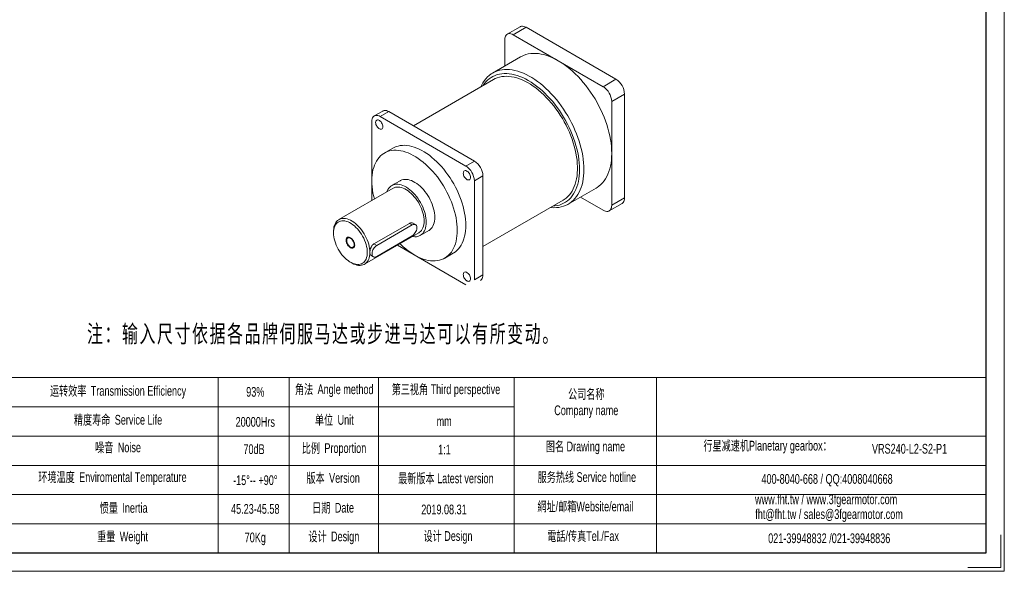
# Model space of a CAD drawing. Header units: millimetres. Extents: x 16758 to 18598, y 444 to 1745.
# Tile 2 of 3: x 17416 to 18598, y 444 to 1106. Entities that reach past the tile are written whole.
import ezdxf

# ---------------------------------------------------------------- set-up
doc = ezdxf.new("R2010")
doc.units = ezdxf.units.MM
doc.layers.get('0').update_dxf_attribs({"lineweight": 0})
doc.layers.add('SLD-0', color=7, linetype='Continuous', lineweight=18)
doc.layers.add('图框_外框线', color=7, linetype='Continuous', lineweight=18)
doc.styles.add('标准', font='arial.ttf', dxfattribs={"width": 0.667})

msp = doc.modelspace()

# ---------------------------------------------------------------- linework, layer by layer
at = {"color": 7, "linetype": 'Continuous', "lineweight": 15}
for p, q in [((18017.1, 1097.3), (18001.7, 1088.4)), ((18024.3, 1096.6), (18008.9, 1087.7)), ((18008.9, 1087.7), (18062.8, 1056.5)), ((18024.3, 1096.6), (18132.1, 1034.3)), ((17998.7, 1050.2), (17998.7, 1081.7)), ((18017.5, 1061), (17984.1, 1041.8)), ((18062.8, 1056.5), (18116.7, 1025.4)), ((17985.2, 1034), (17889, 978.5)), ((18116.7, 1025.4), (18132.1, 1034.3)), ((18142.4, 1016.5), (18127, 1007.6)), ((18142.4, 1016.5), (18142.4, 892)), ((18127, 1007.6), (18127, 945.4)), ((17852.3, 996.2), (17842, 990.3)), ((17859.5, 995.5), (17849.3, 989.6)), ((17859.5, 995.5), (17962.2, 936.2)), ((17839, 888.9), (17839, 983.6)), ((17849.3, 989.6), (17952, 930.3)), ((17864.3, 951.7), (17854.1, 945.7)), ((17952, 930.3), (17962.2, 936.2)), ((18127, 945.4), (18127, 883.2)), ((17873.1, 912.7), (17862.8, 906.8)), ((17972.5, 918.4), (17962.2, 912.5)), ((17962.2, 912.5), (17962.2, 794)), ((17972.5, 918.4), (17972.5, 799.9)), ((17864.7, 903.7), (17799.5, 866)), ((18074.8, 884.6), (18108.2, 903.9)), ((17972.5, 833.9), (18068.6, 889.4)), ((18116.7, 877.2), (18089.4, 893)), ((18127, 883.2), (18142.4, 892)), ((18124, 876.5), (18139.4, 885.4)), ((17793.1, 851.9), (17793.1, 850.1)), ((17884.2, 861.5), (17841.6, 836.9)), ((17887.5, 859.6), (17844.9, 835)), ((17887.5, 859.6), (17884.2, 861.5)), ((17891.5, 860), (17888.6, 861.7)), ((17897.3, 847.1), (17907.6, 853)), ((17830.3, 812.6), (17895.5, 850.2)), ((17844.9, 822), (17887.5, 846.6)), ((17844.9, 835), (17841.6, 836.9)), ((17952, 788), (17869.9, 835.4)), ((17838, 823.3), (17840.9, 821.6)), ((17926.6, 820), (17936.9, 825.9)), ((17813.3, 815), (17814.9, 814.1)), ((17962.2, 794), (17972.5, 799.9))]:
    msp.add_line(p, q, dxfattribs=at)
for points in [[(18008.9, 1087.7), (18007.5, 1088.4), (18006, 1088.9), (18004.7, 1089.1), (18003.4, 1089), (18002.2, 1088.6), (18001.2, 1088.1), (18000.3, 1087.2), (17999.6, 1086.1), (17999.1, 1084.8), (17998.8, 1083.4), (17998.7, 1081.7)], [(18017.1, 1097.3), (18017.6, 1097.5), (18018.8, 1097.9), (18020.1, 1097.9), (18021.4, 1097.7), (18022.9, 1097.3), (18024.3, 1096.6)], [(18017.5, 1061), (18018.7, 1061.7), (18021.3, 1062.9), (18024, 1063.9), (18026.8, 1064.6), (18029.8, 1065), (18032.8, 1065.3), (18035.9, 1065.3), (18039.1, 1065), (18042.3, 1064.5), (18045.7, 1063.8), (18049, 1062.8), (18052.5, 1061.6), (18055.9, 1060.1), (18059.4, 1058.4), (18062.8, 1056.5)], [(18062.8, 1056.5), (18066.3, 1054.4), (18069.8, 1052.1), (18073.2, 1049.6), (18076.6, 1046.9), (18080, 1043.9), (18083.3, 1040.8), (18086.6, 1037.6), (18089.8, 1034.1), (18092.9, 1030.6), (18095.9, 1026.8), (18098.8, 1023), (18101.7, 1019), (18104.4, 1014.9), (18107, 1010.8), (18109.4, 1006.5), (18111.7, 1002.2), (18113.9, 997.8), (18116, 993.4), (18117.8, 988.9), (18119.5, 984.4), (18121.1, 979.9), (18122.5, 975.5), (18123.6, 971), (18124.7, 966.6), (18125.5, 962.2), (18126.2, 957.9), (18126.6, 953.6), (18126.9, 949.5), (18127, 945.4)], [(17969.9, 1025.2), (17971, 1027.5), (17972.5, 1030.2), (17974.2, 1032.7), (17976, 1035), (17978, 1037.1), (17980.1, 1039), (17982.3, 1040.7), (17984.7, 1042.1), (17987.2, 1043.3), (17989.8, 1044.3), (17992.6, 1045.1), (17995.4, 1045.6), (17998.4, 1046), (18001.4, 1046), (18004.5, 1045.9), (18007.7, 1045.5), (18010.9, 1044.8), (18014.2, 1044), (18017.6, 1042.9), (18021, 1041.5), (18024.3, 1040), (18027.8, 1038.2), (18031.2, 1036.3), (18034.6, 1034.1), (18038, 1031.7), (18041.4, 1029.1), (18044.7, 1026.4), (18048, 1023.4), (18051.2, 1020.3), (18054.4, 1017), (18057.5, 1013.6), (18060.6, 1010.1), (18063.5, 1006.4), (18066.4, 1002.5), (18069.1, 998.6), (18071.7, 994.6), (18074.2, 990.4), (18076.6, 986.2), (18078.9, 982), (18081, 977.6), (18082.9, 973.3), (18084.8, 968.9), (18086.4, 964.5), (18087.9, 960.1), (18089.2, 955.7), (18090.4, 951.3), (18091.4, 946.9), (18092.2, 942.6), (18092.8, 938.4), (18093.3, 934.2), (18093.5, 930.1), (18093.6, 926.1), (18093.5, 922.2), (18093.3, 918.5), (18092.8, 914.8), (18092.2, 911.3), (18091.4, 907.9), (18090.4, 904.7), (18089.2, 901.7), (18087.9, 898.8), (18086.4, 896.1), (18084.8, 893.6), (18082.9, 891.3), (18081, 889.3), (18078.9, 887.4), (18076.6, 885.7), (18074.2, 884.2), (18071.7, 883), (18069.1, 882), (18066.4, 881.3), (18063.5, 880.7), (18060.6, 880.4), (18057.5, 880.3), (18054.4, 880.5), (18053.4, 880.6)], [(18056.2, 882.2), (18058.7, 882.4), (18061.5, 882.9), (18064.2, 883.5), (18066.8, 884.5), (18069.3, 885.6), (18071.6, 887), (18073.9, 888.5), (18075.9, 890.3), (18077.9, 892.3), (18079.7, 894.6), (18081.3, 897), (18082.8, 899.6), (18084.1, 902.3), (18085.3, 905.3), (18086.3, 908.4), (18087.1, 911.7), (18087.7, 915.1), (18088.1, 918.7), (18088.4, 922.3), (18088.5, 926.1), (18088.4, 930), (18088.1, 934), (18087.7, 938.1), (18087.1, 942.3), (18086.3, 946.5), (18085.3, 950.7), (18084.1, 955), (18082.8, 959.3), (18081.3, 963.6), (18079.7, 967.9), (18077.9, 972.2), (18075.9, 976.4), (18073.9, 980.6), (18071.6, 984.8), (18069.3, 988.9), (18066.8, 992.9), (18064.2, 996.8), (18061.5, 1000.6), (18058.7, 1004.3), (18055.8, 1007.9), (18052.8, 1011.3), (18049.7, 1014.6), (18046.6, 1017.8), (18043.4, 1020.7), (18040.1, 1023.5), (18036.9, 1026.1), (18033.6, 1028.6), (18030.2, 1030.8), (18026.9, 1032.8), (18023.6, 1034.7), (18020.2, 1036.3), (18016.9, 1037.7), (18013.7, 1038.8), (18010.4, 1039.8), (18007.2, 1040.5), (18004.1, 1040.9), (18001, 1041.2), (17998, 1041.2), (17995.1, 1041), (17992.3, 1040.5), (17989.6, 1039.9), (17987, 1038.9), (17984.5, 1037.8), (17982.2, 1036.4), (17980, 1034.9), (17977.9, 1033.1), (17975.9, 1031.1), (17974.1, 1028.8), (17972.7, 1026.8)], [(17985.2, 1034), (17987.2, 1035.1), (17989.7, 1036.1), (17992.3, 1036.9), (17995, 1037.5), (17997.9, 1037.8), (18000.8, 1037.9), (18003.7, 1037.8), (18006.8, 1037.4), (18009.9, 1036.8), (18013.1, 1036), (18016.3, 1034.9), (18019.5, 1033.6), (18022.8, 1032.1), (18026.1, 1030.3), (18029.4, 1028.4), (18032.6, 1026.2), (18035.9, 1023.9), (18039.1, 1021.3), (18042.3, 1018.6), (18045.5, 1015.7), (18048.5, 1012.6), (18051.6, 1009.4), (18054.5, 1006), (18057.4, 1002.5), (18060.1, 998.9), (18062.8, 995.1), (18065.3, 991.3), (18067.8, 987.3), (18070.1, 983.3), (18072.2, 979.2), (18074.3, 975), (18076.2, 970.8), (18077.9, 966.6), (18079.5, 962.4), (18080.9, 958.2), (18082.1, 953.9), (18083.2, 949.7), (18084.1, 945.6), (18084.8, 941.4), (18085.4, 937.4), (18085.7, 933.4), (18085.9, 929.5), (18085.9, 925.7), (18085.7, 922.1), (18085.4, 918.5), (18084.8, 915.1), (18084.1, 911.8), (18083.2, 908.7), (18082.1, 905.7), (18080.9, 902.9), (18079.5, 900.3), (18077.9, 897.9), (18076.2, 895.7), (18074.3, 893.7), (18072.2, 891.9), (18070.1, 890.3), (18068.6, 889.4)], [(17852.3, 996.2), (17852.8, 996.5), (17854, 996.8), (17855.3, 996.9), (17856.7, 996.7), (17858.1, 996.2), (17859.5, 995.5)], [(17849.3, 989.6), (17847.8, 990.3), (17846.4, 990.8), (17845, 991), (17843.7, 990.9), (17842.6, 990.6), (17841.5, 990), (17840.6, 989.1), (17839.9, 988), (17839.4, 986.7), (17839.1, 985.3), (17839, 983.6)], [(17843.6, 982.5), (17843.7, 983.5), (17844, 984.3), (17844.5, 985), (17845.1, 985.4), (17845.8, 985.6), (17846.6, 985.5), (17847.5, 985.2), (17848.4, 984.7), (17849.3, 984), (17850.2, 983.1), (17850.9, 982), (17851.5, 980.9), (17852, 979.7), (17852.2, 978.5), (17852.3, 977.4), (17852.2, 976.5), (17852, 975.6), (17851.5, 975), (17850.9, 974.5), (17850.2, 974.3), (17849.3, 974.4), (17848.4, 974.7), (17847.5, 975.2), (17846.6, 975.9), (17845.8, 976.9), (17845.1, 977.9), (17844.5, 979), (17844, 980.2), (17843.7, 981.4), (17843.6, 982.5)], [(17941.7, 853.2), (17941.6, 856.8), (17941.3, 860.5), (17940.9, 864.2), (17940.2, 868), (17939.4, 871.8), (17938.5, 875.7), (17937.3, 879.6), (17936, 883.6), (17934.6, 887.5), (17932.9, 891.4), (17931.2, 895.3), (17929.2, 899.1), (17927.2, 902.9), (17925, 906.6), (17922.7, 910.2), (17920.3, 913.8), (17917.8, 917.2), (17915.1, 920.5), (17912.4, 923.6), (17909.6, 926.7), (17906.8, 929.5), (17903.9, 932.2), (17900.9, 934.8), (17897.9, 937.1), (17894.9, 939.3), (17891.9, 941.2), (17888.8, 943), (17885.8, 944.5), (17882.8, 945.9), (17879.8, 947), (17876.8, 947.9), (17873.9, 948.5), (17871.1, 948.9), (17868.3, 949.1), (17865.6, 949.1), (17862.9, 948.8), (17860.4, 948.3), (17858, 947.6), (17855.7, 946.6), (17853.5, 945.4), (17851.5, 944), (17849.5, 942.4), (17847.8, 940.6), (17846.1, 938.5), (17844.7, 936.3), (17843.4, 933.9), (17842.2, 931.3), (17841.3, 928.5), (17840.4, 925.6), (17839.8, 922.5), (17839.4, 919.3), (17839.1, 916), (17839, 912.5), (17839.1, 908.9), (17839.4, 905.3), (17839.8, 901.6), (17840.4, 897.8), (17841.3, 893.9), (17842.1, 890.6)], [(17864.3, 951.7), (17866, 952.5), (17868.3, 953.5), (17870.7, 954.2), (17873.2, 954.7), (17875.8, 955), (17878.5, 955.1), (17881.3, 954.9), (17884.2, 954.4), (17887.1, 953.8), (17890, 952.9), (17893, 951.8), (17896.1, 950.5), (17899.1, 948.9), (17902.1, 947.2), (17905.2, 945.2), (17908.2, 943.1), (17911.2, 940.7), (17914.1, 938.2), (17917.1, 935.5), (17919.9, 932.6), (17922.7, 929.6), (17925.4, 926.4), (17928, 923.1), (17930.5, 919.7), (17933, 916.2), (17935.3, 912.5), (17937.5, 908.8), (17939.5, 905), (17941.4, 901.2), (17943.2, 897.3), (17944.8, 893.4), (17946.3, 889.5), (17947.6, 885.6), (17948.7, 881.7), (17949.7, 877.8), (17950.5, 873.9), (17951.1, 870.1), (17951.6, 866.4), (17951.9, 862.7), (17952, 859.2), (17951.9, 855.7), (17951.6, 852.4), (17951.1, 849.1), (17950.5, 846.1), (17949.7, 843.1), (17948.7, 840.4), (17947.6, 837.8), (17946.3, 835.4), (17944.8, 833.1), (17943.2, 831.1), (17941.4, 829.3), (17939.5, 827.6), (17937.5, 826.2), (17936.9, 825.9)], [(18127, 945.4), (18126.9, 941.4), (18126.6, 937.6), (18126.2, 933.9), (18125.5, 930.3), (18124.7, 926.9), (18123.6, 923.7), (18122.5, 920.6), (18121.1, 917.7), (18119.5, 915), (18117.8, 912.5), (18116, 910.2), (18113.9, 908.1), (18111.7, 906.2), (18109.4, 904.6), (18108.2, 903.9)], [(17948.9, 921.7), (17949, 922.7), (17949.3, 923.5), (17949.7, 924.2), (17950.3, 924.6), (17951.1, 924.8), (17951.9, 924.8), (17952.8, 924.5), (17953.7, 923.9), (17954.6, 923.2), (17955.4, 922.3), (17956.2, 921.3), (17956.8, 920.1), (17957.2, 918.9), (17957.5, 917.8), (17957.6, 916.7), (17957.5, 915.7), (17957.2, 914.8), (17956.8, 914.2), (17956.2, 913.8), (17955.4, 913.6), (17954.6, 913.6), (17953.7, 913.9), (17952.8, 914.4), (17951.9, 915.2), (17951.1, 916.1), (17950.3, 917.1), (17949.7, 918.3), (17949.3, 919.4), (17949, 920.6), (17948.9, 921.7)], [(17914.7, 868.8), (17914.6, 871.3), (17914.4, 873.8), (17913.9, 876.4), (17913.3, 879.1), (17912.5, 881.8), (17911.6, 884.5), (17910.4, 887.2), (17909.2, 889.9), (17907.8, 892.5), (17906.2, 895), (17904.6, 897.5), (17902.8, 899.8), (17901, 902.1), (17899.1, 904.1), (17897.1, 906), (17895, 907.8), (17893, 909.4), (17890.9, 910.7), (17888.8, 911.9), (17886.7, 912.8), (17884.6, 913.5), (17882.6, 914), (17880.7, 914.3), (17878.8, 914.3), (17877, 914.1), (17875.3, 913.7), (17873.7, 913), (17873.1, 912.7)], [(17904.5, 862.9), (17904.4, 865.3), (17904.1, 867.9), (17903.7, 870.5), (17903, 873.2), (17902.2, 875.9), (17901.3, 878.6), (17900.2, 881.3), (17898.9, 884), (17897.5, 886.6), (17896, 889.1), (17894.3, 891.6), (17892.6, 893.9), (17890.7, 896.1), (17888.8, 898.2), (17886.8, 900.1), (17884.8, 901.9), (17882.7, 903.4), (17880.6, 904.8), (17878.5, 906), (17876.4, 906.9), (17874.4, 907.6), (17872.3, 908.1), (17870.4, 908.4), (17868.5, 908.4), (17866.7, 908.2), (17865, 907.8), (17863.4, 907.1), (17861.9, 906.2), (17860.6, 905.1), (17859.4, 903.8), (17858.4, 902.3), (17857.5, 900.6), (17857, 899.2)], [(17901.9, 864.3), (17901.8, 866.7), (17901.5, 869.1), (17901.1, 871.6), (17900.5, 874.1), (17899.7, 876.7), (17898.7, 879.3), (17897.6, 881.8), (17896.4, 884.3), (17895, 886.8), (17893.5, 889.1), (17891.8, 891.4), (17890.1, 893.5), (17888.3, 895.5), (17886.4, 897.4), (17884.5, 899), (17882.6, 900.5), (17880.6, 901.8), (17878.6, 902.9), (17876.6, 903.8), (17874.7, 904.5), (17872.8, 904.9), (17870.9, 905.1), (17869.2, 905.1), (17867.5, 904.8), (17865.9, 904.3), (17864.7, 903.7)], [(18142.4, 892), (18142.3, 890.4), (18142, 888.9), (18141.5, 887.7), (18140.8, 886.6), (18139.9, 885.7), (18139.4, 885.4)], [(18116.7, 877.2), (18118.2, 876.5), (18119.6, 876), (18121, 875.8), (18122.3, 875.9), (18123.5, 876.2), (18124.5, 876.8), (18125.4, 877.7), (18126.1, 878.8), (18126.6, 880.1), (18126.9, 881.5), (18127, 883.2)], [(17793.1, 851.9), (17793.1, 853), (17793.3, 855.2), (17793.6, 857.3), (17794.2, 859.2), (17794.9, 860.9), (17795.7, 862.5), (17796.8, 863.8), (17798, 865), (17799.3, 865.9), (17800.7, 866.7), (17802.3, 867.2), (17804, 867.4), (17805.7, 867.5), (17807.6, 867.3), (17809.5, 866.8), (17811.4, 866.2), (17813.4, 865.3), (17815.4, 864.2), (17817.4, 862.9), (17819.3, 861.4), (17821.2, 859.7), (17823.1, 857.9), (17824.9, 855.9), (17826.6, 853.7), (17828.3, 851.5), (17829.8, 849.1), (17831.2, 846.7), (17832.4, 844.2), (17833.5, 841.6), (17834.5, 839.1), (17835.3, 836.5), (17835.9, 834), (17836.3, 831.5), (17836.6, 829.1), (17836.7, 826.7)], [(17833.6, 826.7), (17833.5, 829), (17833.3, 831.4), (17832.8, 833.8), (17832.2, 836.3), (17831.4, 838.7), (17830.4, 841.2), (17829.3, 843.7), (17828, 846.1), (17826.6, 848.4), (17825.1, 850.7), (17823.5, 852.8), (17821.8, 854.9), (17820, 856.7), (17818.1, 858.4), (17816.2, 859.9), (17814.3, 861.2), (17812.4, 862.4), (17810.5, 863.3), (17808.6, 863.9), (17806.7, 864.4), (17804.9, 864.6), (17803.2, 864.5), (17801.6, 864.3), (17800.1, 863.8), (17798.7, 863), (17797.4, 862.1), (17796.3, 860.9), (17795.3, 859.6), (17794.5, 858), (17793.9, 856.2), (17793.4, 854.3), (17793.2, 852.3), (17793.1, 850.1), (17793.2, 847.8), (17793.4, 845.5), (17793.9, 843.1), (17794.5, 840.6), (17795.3, 838.1), (17796.3, 835.6), (17797.4, 833.1), (17798.7, 830.7), (17800.1, 828.4), (17801.6, 826.1), (17803.2, 824), (17804.9, 822), (17806.7, 820.1), (17808.6, 818.4), (17810.5, 816.9), (17812.4, 815.6), (17814.3, 814.5), (17816.2, 813.6), (17818.1, 812.9), (17820, 812.5), (17821.8, 812.3), (17823.5, 812.3), (17825.1, 812.6), (17826.6, 813.1), (17828, 813.8), (17829.3, 814.7), (17830.4, 815.9), (17831.4, 817.3), (17832.2, 818.8), (17832.8, 820.6), (17833.3, 822.5), (17833.5, 824.5), (17833.6, 826.7)], [(17887.8, 845.8), (17888.8, 845.6), (17890.7, 845.5), (17892.6, 845.5), (17894.3, 845.9), (17896, 846.4), (17897.5, 847.2), (17898.9, 848.2), (17900.2, 849.4), (17901.3, 850.8), (17902.2, 852.4), (17903, 854.2), (17903.7, 856.1), (17904.1, 858.3), (17904.4, 860.5), (17904.5, 862.9)], [(17895.5, 850.2), (17896.4, 850.8), (17897.6, 851.8), (17898.7, 853.1), (17899.7, 854.6), (17900.5, 856.2), (17901.1, 858), (17901.5, 860), (17901.8, 862.1), (17901.9, 864.3)], [(17907.6, 853), (17907.8, 853.1), (17909.2, 854.1), (17910.4, 855.3), (17911.6, 856.7), (17912.5, 858.3), (17913.3, 860.1), (17913.9, 862.1), (17914.4, 864.2), (17914.6, 866.4), (17914.7, 868.8)], [(17872.9, 837.2), (17873.9, 836.2), (17876.8, 833.5), (17879.8, 831), (17882.8, 828.6), (17885.8, 826.5), (17888.8, 824.5), (17891.9, 822.7), (17894.9, 821.2), (17897.9, 819.9), (17900.9, 818.8), (17903.9, 817.9), (17906.8, 817.2), (17909.6, 816.8), (17912.4, 816.6), (17915.1, 816.6), (17917.8, 816.9), (17920.3, 817.4), (17922.7, 818.2), (17925, 819.1), (17927.2, 820.3), (17929.2, 821.7), (17931.2, 823.3), (17932.9, 825.2), (17934.6, 827.2), (17936, 829.4), (17937.3, 831.9), (17938.5, 834.4), (17939.4, 837.2), (17940.2, 840.1), (17940.9, 843.2), (17941.3, 846.4), (17941.6, 849.8), (17941.7, 853.2)], [(17887.5, 846.6), (17888.6, 847.3), (17889.6, 848.2), (17890.5, 849.3), (17891.3, 850.5), (17892, 851.8), (17892.6, 853.1), (17893, 854.4), (17893.1, 855.7), (17893.1, 856.9), (17893, 858), (17892.6, 858.9), (17892, 859.6), (17891.3, 860.1), (17890.5, 860.3), (17889.6, 860.3), (17888.6, 860.1), (17887.5, 859.6)], [(17817.8, 835.8), (17817.7, 836.9), (17817.5, 838.1), (17817, 839.3), (17816.4, 840.4), (17815.7, 841.4), (17814.9, 842.4), (17814, 843.2), (17813.1, 843.7), (17812.2, 844.1), (17811.4, 844.2), (17810.6, 844.1), (17809.9, 843.8), (17809.4, 843.2), (17809.1, 842.4), (17808.9, 841.5), (17808.9, 840.5), (17809.1, 839.3), (17809.4, 838.2), (17809.9, 837), (17810.6, 835.9), (17811.4, 834.9), (17812.2, 834), (17813.1, 833.4), (17814, 832.9), (17814.9, 832.7), (17815.7, 832.6), (17816.4, 832.9), (17817, 833.3), (17817.5, 834), (17817.7, 834.8), (17817.8, 835.8)], [(17844.9, 835), (17843.9, 834.3), (17842.9, 833.4), (17841.9, 832.3), (17841.1, 831.1), (17840.4, 829.8), (17839.9, 828.5), (17839.5, 827.1), (17839.3, 825.8), (17839.3, 824.6), (17839.5, 823.6), (17839.9, 822.7), (17840.4, 822), (17841.1, 821.5), (17841.9, 821.2), (17842.9, 821.2), (17843.9, 821.5), (17844.9, 822)], [(17836.7, 826.7), (17836.6, 824.5), (17836.3, 822.4), (17835.9, 820.4), (17835.3, 818.6), (17834.5, 816.9), (17833.5, 815.5), (17832.4, 814.2), (17831.2, 813.1), (17829.8, 812.3), (17828.3, 811.7), (17826.6, 811.3), (17824.9, 811.1), (17823.1, 811.2), (17821.2, 811.5), (17819.3, 812.1), (17817.4, 812.8), (17815.4, 813.8), (17814.9, 814.1)], [(17948.9, 800.1), (17949, 801.1), (17949.3, 802), (17949.7, 802.6), (17950.3, 803.1), (17951.1, 803.3), (17951.9, 803.2), (17952.8, 802.9), (17953.7, 802.4), (17954.6, 801.6), (17955.4, 800.7), (17956.2, 799.7), (17956.8, 798.6), (17957.2, 797.4), (17957.5, 796.2), (17957.6, 795.1), (17957.5, 794.1), (17957.2, 793.3), (17956.8, 792.6), (17956.2, 792.2), (17955.4, 792), (17954.6, 792.1), (17953.7, 792.4), (17952.8, 792.9), (17951.9, 793.6), (17951.1, 794.5), (17950.3, 795.6), (17949.7, 796.7), (17949.3, 797.9), (17949, 799), (17948.9, 800.1)], [(17972.5, 799.9), (17972.4, 798.3), (17972.1, 796.8), (17971.6, 795.5), (17970.9, 794.4), (17970, 793.6), (17969.5, 793.2)]]:
    msp.add_lwpolyline(points, dxfattribs=at)
at = {"color": 7, "linetype": 'Continuous', "lineweight": 0}
msp.add_lwpolyline([(17818.5, 835.5), (17818.4, 834.4), (17818.1, 833.5), (17817.7, 832.7), (17817.1, 832.2), (17816.3, 831.9), (17815.5, 831.8), (17814.6, 832), (17813.6, 832.4), (17812.6, 833), (17811.7, 833.8), (17810.8, 834.8), (17810, 835.9), (17809.3, 837.1), (17808.8, 838.3), (17808.4, 839.6), (17808.2, 840.8), (17808.2, 841.9), (17808.4, 842.9), (17808.8, 843.8), (17809.3, 844.4), (17810, 844.8), (17810.8, 845), (17811.7, 845), (17812.6, 844.7), (17813.6, 844.2), (17814.6, 843.5), (17815.5, 842.6), (17816.3, 841.5), (17817.1, 840.4), (17817.7, 839.1), (17818.1, 837.9), (17818.4, 836.6), (17818.5, 835.5)], dxfattribs=at)
at = {"color": 7, "linetype": 'Continuous', "lineweight": 15}
for centre, start, end in [((18120.2, 1015.6), 2.4873, 57.5127), ((18104.8, 1006.7), 2.4871, 57.5129), ((17950.3, 917.5), 2.4873, 57.5127), ((17940, 911.6), 2.4871, 57.5129)]:
    msp.add_arc(centre, 22.2, start, end, dxfattribs=at)
for points, knots in [([(17888.5, 861.6), (17888.5, 861.7), (17887.9, 862.2), (17886.4, 862.3), (17885, 862), (17884.3, 861.6), (17884.2, 861.5)], [0, 0, 0, 0, 0.380758, 2.368532, 4.343757, 4.582777, 4.582777, 4.582777, 4.582777]), ([(17841.6, 836.9), (17841.2, 836.7), (17840.9, 836.4), (17840.2, 835.8), (17839.9, 835.5), (17839.2, 834.7), (17839, 834.3), (17838.6, 833.7), (17838.4, 833.4), (17838.2, 833), (17838.1, 832.7), (17837.9, 832.3), (17837.8, 832), (17837.6, 831.5), (17837.5, 831.3), (17837.3, 830.5), (17837.1, 830), (17837, 829.3), (17836.9, 829), (17836.8, 828.5), (17836.8, 828.3), (17836.7, 827.6), (17836.7, 827.1), (17836.7, 826.7)], [0, 0, 0, 0, 1.471486, 1.471486, 2.942972, 2.942972, 4.414457, 4.414457, 5.1502, 5.1502, 5.885943, 5.885943, 6.621686, 6.621686, 7.357429, 7.357429, 8.828915, 8.828915, 9.564658, 9.564658, 10.300401, 10.300401, 11.771886, 11.771886, 11.771886, 11.771886]), ([(17836.7, 826.7), (17836.8, 826), (17836.9, 824.7), (17837.4, 823.6), (17837.9, 823.4), (17838, 823.4)], [0, 0, 0, 0, 1.611199, 3.221183, 3.83634, 3.83634, 3.83634, 3.83634])]:
    msp.add_open_spline(points, degree=3, knots=knots, dxfattribs=at)
at = {"layer": 'SLD-0'}
msp.add_line((17654.7, 676.6), (17654.7, 466.4), dxfattribs=at)
at = {"layer": '图框_外框线'}
for p, q in [((16920.9, 676.6), (18576.3, 676.6)), ((17739.7, 676.6), (17739.7, 467.5)), ((17847.2, 676.6), (17847.2, 466.4)), ((18009.9, 676.6), (18009.9, 466.4)), ((18180.9, 676.6), (18180.9, 466.4)), ((17079.6, 641.5), (18009.9, 641.5)), ((16920.9, 606.5), (18576.3, 606.5)), ((17079.6, 571.4), (18576.3, 571.4)), ((17079.6, 536.3), (18576.3, 536.3)), ((17079.6, 501.2), (18576.3, 501.2))]:
    msp.add_line(p, q, dxfattribs=at)
at = {"layer": '图框_外框线', "color": 3}
msp.add_lwpolyline([(16758.4, 444.4), (18598.2, 444.4), (18598.2, 1745.5), (16758.4, 1745.5)], close=True, dxfattribs=at)
at = {"layer": '图框_外框线', "color": 3, "lineweight": 25}
msp.add_lwpolyline([(16867.9, 466.4), (18576.3, 466.4), (18576.3, 1723.6), (16867.9, 1723.6)], close=True, dxfattribs=at)
at = {"layer": '图框_外框线', "color": 3}
msp.add_lwpolyline([(18593.9, 488.3), (18593.9, 448.8), (18554.4, 448.8)], dxfattribs=at)

# ---------------------------------------------------------------- texts
at = {"layer": 'SLD-0', "color": 1, "insert": (17770.4, 739.7), "char_height": 21, "width": 572.439, "attachment_point": 2, "line_spacing_factor": 1.15057, "style": '标准'}
msp.add_mtext('{\\fSimSun|b1|i0|c0|p34;\\T1.1;  \\fSimSun|b1|i0|c134|p34;注：输入尺寸依据各品牌伺服马达或步进马达可以有所变动。}', dxfattribs=at)
at = {"layer": 'SLD-0', "color": 1, "attachment_point": 2, "style": '标准'}
for s, insert, char_height, width in [('{\\fSimSun|b0|i0|c134|p2;运转效率 }Transmission Efficiency', (17534.5, 666.6), 11.694, 198.729), ('93%', (17699.2, 665.4), 11.69, 149.556), ('{\\fSimSun|b0|i0|c134|p2;角法 }Angle method ', (17794, 668.5), 11.694, 149.556), ('{\\fSimSun|b0|i0|c134|p2;第三视角} Third perspective', (17928.1, 668.5), 11.694, 149.556), ('{\\fSimSun|b0|i0|c134|p2;公司名称}\\PCompany name', (18096.5, 662.8), 11.694, 149.556), ('{\\fSimSun|b0|i0|c134|p2;精度寿命 }Service Life', (17534.5, 631.9), 11.694, 198.729), ('20000Hrs', (17699.2, 629.4), 11.69, 149.556), ('{\\fSimSun|b0|i0|c134|p2;单位 }Unit', (17794.1, 631.8), 11.694, 149.556), ('mm', (17925.9, 630.2), 11.69, 149.556), ('{\\fSimSun|b0|i0|c134|p2;噪音 }Noise', (17534.5, 598.8), 11.694, 198.729), ('70dB', (17697.7, 596.7), 11.69, 149.556), ('{\\fSimSun|b0|i0|c134|p2;比例 }Proportion', (17793.7, 598), 11.694, 149.556), ('1:1', (17926.2, 596.2), 11.69, 149.556), ('{\\fSimSun|b0|i0|c134|p2;图名} Drawing name', (18095.5, 600), 11.694, 149.556), ('  {\\fSimSun|b0|i0|c134|p2;行星减速机}Planetary gearbox{\\fSimSun|b0|i0|c134|p2;：}', (18311.1, 600.9), 11.694, 215.927), ('\\pxt5;{\\C256;VRS240-L2-S2-P1}', (18484.5, 597.2), 11.694, 149.556), ('{\\fSimSun|b0|i0|c134|p2;环境温度 }Enviromental Temperature', (17527.8, 563.2), 11.694, 198.729), ('-15%%D-- +90%%D', (17699.2, 559.5), 11.694, 149.556), ('{\\fSimSun|b0|i0|c134|p2;版本 }Version', (17792.7, 562.2), 11.694, 149.556), ('{\\fSimSun|b0|i0|c134|p2;最新版本} Latest version', (17928, 561.7), 11.694, 149.556), ('{\\fSimSun|b0|i0|c134|p2;服务热线} Service hotline', (18097.2, 563.2), 11.694, 149.556), ('400-8040-668 / QQ:4008040668', (18385.5, 561), 11.694, 261.009), ('www.fht.tw / www.3fgearmotor.com ', (18384.4, 536.6), 11.694, 197.142), ('{\\fSimSun|b0|i0|c134|p2;惯量 }Inertia', (17541.2, 526.3), 11.694, 198.729), ('45.23-45.58', (17699.2, 525.1), 11.694, 149.556), ('{\\fSimSun|b0|i0|c134|p2;日期 }Date', (17792.6, 526.5), 11.694, 149.556), ('2019.08.31', (17925.7, 524.4), 11.69, 149.556), ('{\\fSimSun|b0|i0|c134|p2;網址}/{\\fSimSun|b0|i0|c134|p2;邮箱}Website/email', (18095.4, 528), 11.694, 149.556), ('\\pxt12;fht@fht.tw / sales@3fgearmotor.com ', (18387.9, 518.8), 11.694, 248.486), ('{\\fSimSun|b0|i0|c134|p2;重量 }Weight', (17539.9, 492), 11.694, 198.729), ('70Kg', (17699.2, 490.9), 11.69, 149.556), ('{\\fSimSun|b0|i0|c134|p2;设计 }Design', (17793.5, 492.1), 11.694, 149.556), ('{\\fSimSun|b0|i0|c134|p2;设计} Design', (17930.5, 492.6), 11.694, 149.556), ('{\\fSimSun|b0|i0|c134|p2;電話}/{\\fSimSun|b0|i0|c134|p2;传真}Tel./Fax', (18092.7, 492.5), 11.694, 149.556), ('021-39948832 /021-39948836 ', (18388.1, 489.9), 11.694, 149.556)]:
    msp.add_mtext(s, dxfattribs=dict(at, insert=insert, char_height=char_height, width=width))

doc.saveas('drawing.dxf')
